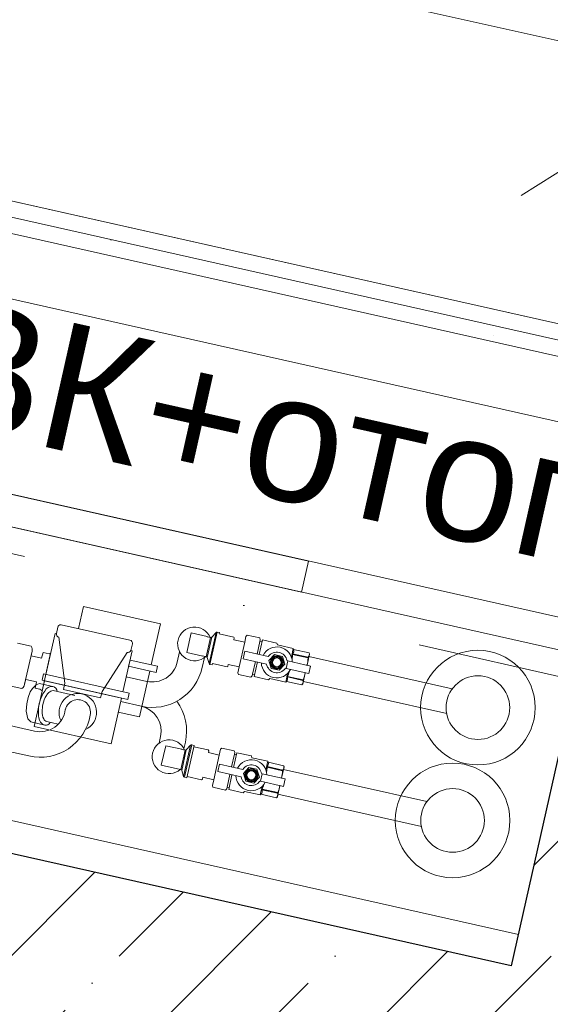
# Model space of a CAD drawing. Header units: millimetres. Extents: x -7145539 to 8272368, y 6117771 to 6337028.
# Tile 163 of 213: x -6862158 to -6861741, y 6141028 to 6141801. Entities that reach past the tile are written whole.
import ezdxf
from ezdxf.enums import TextEntityAlignment as Align

# ---------------------------------------------------------------- set-up
doc = ezdxf.new("R2010")
doc.units = ezdxf.units.MM
doc.header["$MEASUREMENT"] = 0
doc.linetypes.add('Штрихпунктирная', pattern=[670.277762, 352.777767, -176.388884, 0, -141.111112])
for name, color, linetype in [('S - МОП.АР', 7, 'Continuous'), ('АР-Стены_внутренние_пилоны.АР', 7, 'Continuous'), ('АР-Стены_Перегородки_шахты_.АР', 7, 'Continuous'), ('АР-Чертеж-Оси_Осевые размеры.АР', 7, 'Continuous'), ('АР-Чертеж-Размеры.АР', 7, 'Continuous')]:
    doc.layers.add(name, color=color, linetype=linetype)
for name, color, linetype, lineweight in [('АР-Стены_внутренние_пилоны.АР_Ном._пера__1', 7, 'Continuous', 15), ('АР-Стены_Перегородки_шахты_.АР_Ном._пера__1', 7, 'Continuous', 15), ('АР-Чертеж-Оси_Осевые размеры.АР_Ном._пера__120', 7, 'Continuous', 0), ('АР-Чертеж-Размеры.АР_Ном._пера__1', 7, 'Continuous', 0), ('ИОС-Шахты и отверстия.АР_Ном._пера__1', 7, 'Continuous', 0)]:
    doc.layers.add(name, color=color, linetype=linetype, lineweight=lineweight)
doc.styles.add('РЎР“Р•РќР•Р\xa0Р\x98Р\xa0_РЎРўР\x98Р›Р¬_2', font='GOTHIC.TTF')
doc.styles.add('РЎР“Р•РќР•Р\xa0Р\x98Р\xa0_РЎРўР\x98Р›Р¬_6', font='GOST_Common.ttf')
doc.styles.add('РЎР“Р•РќР•Р\xa0Р\x98Р\xa0_РЎРўР\x98Р›Р¬_8', font='arial.ttf')
doc.dimstyles.new('СГЕНЕРИР_СТИЛЬ__5', dxfattribs={"dimtxt": 150, "dimasz": 237.5, "dimexe": 0.18, "dimexo": 0.0625, "dimgap": 0, "dimtad": 1, "dimdec": 0, "dimzin": 0, "dimdsep": 46, "dimtxsty": 'РЎР“Р•РќР•Р\xa0Р\x98Р\xa0_РЎРўР\x98Р›Р¬_6', "dimblk": 'ARROWHEAD_6', "dimblk1": 'ARROWHEAD_6', "dimblk2": 'ARROWHEAD_6', "dimcen": 0.09, "dimse1": 1, "dimse2": 1, "dimclrd": 7, "dimclre": 7, "dimclrt": 7, "dimazin": 0, "dimtfac": 1, "dimtdec": 4, "dimtmove": 0, "dimatfit": 3, "dimfxl": 1, "dimtolj": 1, "dimtzin": 0, "dimarcsym": 0})
pattern_1 = [(0, (-6256761.35, 6562677.795), (0, 75), [0, -75])]
pattern_2 = [(45, (-6256761.35, 6563027.8), (-111.369318, 111.369318), [0, -105, 0, -157.5]), (110, (-6256411.35, 6563027.8), (148.001588, 53.868173), [0, -77, 0, -133])]
pattern_3 = [(45, (-6256761.35, 6562677.8), (-84.852814, 84.852814), []), (45, (-6256803.77, 6562720.22), (-84.852814, 84.852814), [90, -30, 0, -30])]

# ---------------------------------------------------------------- blocks, each defined once
blk = doc.blocks.new('Стена_254_1', base_point=(-6864268.68, 6142079.75))
at = {"layer": 'АР-Стены_Перегородки_шахты_.АР', "linetype": 'Continuous', "lineweight": 0, "true_color": 0x000000}
h = blk.add_hatch(dxfattribs=at)
h.set_pattern_fill('ШТУКАТУРКА__ГИПС_03_0001', color=18, style=0, pattern_type=2)
h.set_pattern_definition(pattern_1)
h.paths.add_polyline_path([(-6864162.9, 6142094.43), (-6861665.11, 6141533.45), (-6861662.37, 6141545.64), (-6864160.16, 6142106.62)])
h = blk.add_hatch(dxfattribs=at)
h.set_pattern_fill('ШТУКАТУРКА__ГИПС_03_0001', color=18, style=0, pattern_type=2)
h.set_pattern_definition(pattern_1)
h.paths.add_polyline_path([(-6864165.64, 6142082.23), (-6861667.85, 6141521.25), (-6861665.11, 6141533.45), (-6864162.9, 6142094.43)])
at = {"layer": 'АР-Стены_Перегородки_шахты_.АР_Ном._пера__1', "color": 7, "linetype": 'Continuous', "lineweight": 0}
for p, q in [((-6861665.11, 6141533.45), (-6864162.9, 6142094.43)), ((-6861667.85, 6141521.25), (-6864165.64, 6142082.23))]:
    blk.add_line(p, q, dxfattribs=at)
at = {"layer": 'АР-Стены_Перегородки_шахты_.АР_Ном._пера__1', "color": 7, "linetype": 'Continuous', "lineweight": 0, "flags": 128}
for points in [[(-6861662.37, 6141545.64), (-6864160.16, 6142106.62)], [(-6864176.59, 6142033.44), (-6861678.81, 6141472.47)]]:
    blk.add_lwpolyline(points, dxfattribs=at)
blk = doc.blocks.new('Стена_255_1', base_point=(-6861696.29, 6140938.29))
at = {"layer": 'АР-Стены_внутренние_пилоны.АР', "linetype": 'Continuous', "lineweight": 0, "true_color": 0x000000}
h = blk.add_hatch(dxfattribs=at)
h.set_pattern_fill('ЖЕЛЕЗОБЕТОН__PROJECT__0001', color=18, style=0, pattern_type=2)
h.set_pattern_definition(pattern_3)
h.paths.add_polyline_path([(-6861710.59, 6141330.98), (-6861771.95, 6141057.77), (-6861576.81, 6141013.94), (-6861515.45, 6141287.15)])
h = blk.add_hatch(dxfattribs=at)
h.set_pattern_fill('ШТУКАТУРКА__ГИПС_01_0001', color=18, style=0, pattern_type=2)
h.set_pattern_definition(pattern_2)
h.paths.add_polyline_path([(-6861519.83, 6141267.64), (-6861616.65, 6140836.54), (-6861601.12, 6140814.42), (-6861500.32, 6141263.26)])
h = blk.add_hatch(dxfattribs=at)
h.set_pattern_fill('ШТУКАТУРКА__ГИПС_01_0001', color=18, style=0, pattern_type=2)
h.set_pattern_definition(pattern_2)
h.paths.add_polyline_path([(-6861616.65, 6140836.54), (-6861620.63, 6140818.8), (-6861601.12, 6140814.42)])
at = {"layer": 'АР-Стены_внутренние_пилоны.АР_Ном._пера__1', "color": 7, "linetype": 'Continuous', "lineweight": 30}
for p, q in [((-6861515.45, 6141287.15), (-6861519.83, 6141267.64)), ((-6861576.81, 6141013.94), (-6861519.83, 6141267.64)), ((-6861616.65, 6140836.54), (-6861576.81, 6141013.94)), ((-6861616.65, 6140836.54), (-6861620.63, 6140818.8))]:
    blk.add_line(p, q, dxfattribs=at)
at = {"layer": 'АР-Стены_внутренние_пилоны.АР_Ном._пера__1', "color": 7, "linetype": 'Continuous', "lineweight": 30, "flags": 128}
blk.add_lwpolyline([(-6861710.59, 6141330.98), (-6861771.95, 6141057.77)], dxfattribs=at)
at = {"layer": 'АР-Стены_внутренние_пилоны.АР_Ном._пера__1', "color": 7, "linetype": 'Continuous', "lineweight": 0, "flags": 128}
for points in [[(-6861601.12, 6140814.42), (-6861500.32, 6141263.26)], [(-6861601.12, 6140814.42), (-6861620.63, 6140818.8)]]:
    blk.add_lwpolyline(points, dxfattribs=at)
blk = doc.blocks.new('*D1214', base_point=(-6256761.35, 6562677.79))
at = {"layer": 'АР-Чертеж-Размеры.АР_Ном._пера__1', "color": 7, "linetype": 'Continuous', "lineweight": 0, "transparency": 16777216}
for p, q in [((-6862544.76, 6141837.97), (-6862246.05, 6142027.11)), ((-6861563.49, 6141985.91), (-6861666.21, 6141528.56)), ((-6861614.85, 6141757.24), (-6862395.41, 6141932.54)), ((-6861764.21, 6141662.67), (-6861465.5, 6141851.81)), ((-6861431.91, 6141716.15), (-6861614.85, 6141757.24))]:
    blk.add_line(p, q, dxfattribs=at)
at = {"layer": 'АР-Чертеж-Размеры.АР_Ном._пера__1', "color": 7, "lineweight": 0, "transparency": 16777216, "insert": (-6862153.77, 6141909.02), "char_height": 150, "attachment_point": 7, "rotation": 347.34172, "style": 'РЎР“Р•РќР•Р\xa0Р\x98Р\xa0_РЎРўР\x98Р›Р¬_6'}
blk.add_mtext('\\A1;{\\pql;\\fGOST Common|b0|i0|c204|p0;\\W1.000000;800}', dxfattribs=at)
blk = doc.blocks.new('ARROWHEAD_6')
at = {"color": 0, "linetype": 'Continuous', "lineweight": 0}
for p, q in [((-0.5, -0.5), (0.5, 0.5)), ((0, 0), (-1, 0))]:
    blk.add_line(p, q, dxfattribs=at)
blk = doc.blocks.new('*D1215', base_point=(-6256761.35, 6562677.79))
at = {"layer": 'АР-Чертеж-Размеры.АР_Ном._пера__1', "color": 7, "linetype": 'Continuous', "lineweight": 0, "transparency": 16777216}
for p, q in [((-6862490.4, 6142194.09), (-6862593.12, 6141736.74)), ((-6862541.76, 6141965.41), (-6863517.45, 6142184.55)), ((-6862344.05, 6142161.22), (-6862446.77, 6141703.87)), ((-6862691.11, 6141870.84), (-6862392.41, 6142059.98)), ((-6862544.76, 6141837.97), (-6862246.05, 6142027.11)), ((-6862395.41, 6141932.54), (-6862541.76, 6141965.41)), ((-6861614.85, 6141757.24), (-6862395.41, 6141932.54))]:
    blk.add_line(p, q, dxfattribs=at)
blk = doc.blocks.new('Стена_344_1', base_point=(-6864389.21, 6141543.12))
at = {"layer": 'АР-Стены_внутренние_пилоны.АР', "linetype": 'Continuous', "lineweight": 0, "true_color": 0x000000}
h = blk.add_hatch(dxfattribs=at)
h.set_pattern_fill('ЖЕЛЕЗОБЕТОН__PROJECT__0001', color=18, style=0, pattern_type=2)
h.set_pattern_definition(pattern_3)
h.paths.add_polyline_path([(-6864269.72, 6141618.77), (-6864313.55, 6141423.63), (-6861815.77, 6140862.63), (-6861771.95, 6141057.77)])
h = blk.add_hatch(dxfattribs=at)
h.set_pattern_fill('ЖЕЛЕЗОБЕТОН__PROJECT__0001', color=18, style=0, pattern_type=2)
h.set_pattern_definition(pattern_3)
h.paths.add_polyline_path([(-6861616.65, 6140836.54), (-6861771.95, 6141057.77), (-6861815.77, 6140862.63), (-6861620.63, 6140818.8)])
h = blk.add_hatch(dxfattribs=at)
h.set_pattern_fill('ЖЕЛЕЗОБЕТОН__PROJECT__0001', color=18, style=0, pattern_type=2)
h.set_pattern_definition(pattern_3)
h.paths.add_polyline_path([(-6861771.95, 6141057.77), (-6861616.65, 6140836.54), (-6861576.81, 6141013.94)])
at = {"layer": 'АР-Стены_внутренние_пилоны.АР_Ном._пера__1', "color": 7, "linetype": 'Continuous', "lineweight": 30, "flags": 128}
blk.add_lwpolyline([(-6861771.95, 6141057.77), (-6864269.72, 6141618.77)], dxfattribs=at)
blk = doc.blocks.new('Стандартный Маркер Сетки[215]_1', base_point=(-6905989.62, 6151224.55))
at = {"layer": 'АР-Чертеж-Оси_Осевые размеры.АР_Ном._пера__120', "color": 7, "linetype": 'Штрихпунктирная', "lineweight": 0}
blk.add_line((-6905013.92, 6151005.42), (-6826072.72, 6133275.64), dxfattribs=at)
at = {"layer": 'АР-Чертеж-Оси_Осевые размеры.АР_Ном._пера__120', "color": 7, "lineweight": 0, "style": 'РЎР“Р•РќР•Р\xa0Р\x98Р\xa0_РЎРўР\x98Р›Р¬_2'}
for tag, p in [('AC_MarkerText_1_0', (-6906407.54, 6151515.2)), ('AC_MarkerText_1_1', (-6824539.25, 6133128.02))]:
    blk.add_attdef(tag, text='', height=350, rotation=347.34172, dxfattribs=at).set_placement(p, align=Align.TOP_CENTER)
blk = doc.blocks.new('Стандартный Маркер Сетки[220]_1', base_point=(-6905989.62, 6151224.55))
at = {"layer": 'АР-Чертеж-Оси_Осевые размеры.АР_Ном._пера__120', "color": 7, "linetype": 'Штрихпунктирная', "lineweight": 0}
blk.add_line((-6905013.92, 6151005.42), (-6826072.72, 6133275.64), dxfattribs=at)
at = {"layer": 'АР-Чертеж-Оси_Осевые размеры.АР_Ном._пера__120', "color": 7, "lineweight": 0, "style": 'РЎР“Р•РќР•Р\xa0Р\x98Р\xa0_РЎРўР\x98Р›Р¬_2'}
for tag, p in [('AC_MarkerText_1_0', (-6906407.54, 6151515.2)), ('AC_MarkerText_1_1', (-6824539.25, 6133128.02))]:
    blk.add_attdef(tag, text='', height=350, rotation=347.34172, dxfattribs=at).set_placement(p, align=Align.TOP_CENTER)
blk = doc.blocks.new('Стандартный Маркер Сетки[224]_1', base_point=(-6905989.62, 6151224.55))
at = {"layer": 'АР-Чертеж-Оси_Осевые размеры.АР_Ном._пера__120', "color": 7, "linetype": 'Штрихпунктирная', "lineweight": 0}
blk.add_line((-6905013.92, 6151005.42), (-6826072.72, 6133275.64), dxfattribs=at)
at = {"layer": 'АР-Чертеж-Оси_Осевые размеры.АР_Ном._пера__120', "color": 7, "lineweight": 0, "style": 'РЎР“Р•РќР•Р\xa0Р\x98Р\xa0_РЎРўР\x98Р›Р¬_2'}
for tag, p in [('AC_MarkerText_1_0', (-6906407.54, 6151515.2)), ('AC_MarkerText_1_1', (-6824539.25, 6133128.02))]:
    blk.add_attdef(tag, text='', height=350, rotation=347.34172, dxfattribs=at).set_placement(p, align=Align.TOP_CENTER)
blk = doc.blocks.new('Стандартный Маркер Сетки[231]_1', base_point=(-6905989.62, 6151224.55))
at = {"layer": 'АР-Чертеж-Оси_Осевые размеры.АР_Ном._пера__120', "color": 7, "linetype": 'Штрихпунктирная', "lineweight": 0}
blk.add_line((-6905013.92, 6151005.42), (-6826072.72, 6133275.64), dxfattribs=at)
at = {"layer": 'АР-Чертеж-Оси_Осевые размеры.АР_Ном._пера__120', "color": 7, "lineweight": 0, "style": 'РЎР“Р•РќР•Р\xa0Р\x98Р\xa0_РЎРўР\x98Р›Р¬_2'}
for tag, p in [('AC_MarkerText_1_0', (-6906407.54, 6151515.2)), ('AC_MarkerText_1_1', (-6824539.25, 6133128.02))]:
    blk.add_attdef(tag, text='', height=350, rotation=347.34172, dxfattribs=at).set_placement(p, align=Align.TOP_CENTER)

msp = doc.modelspace()

# ---------------------------------------------------------------- linework, layer by layer
at = {"layer": 'S - МОП.АР', "color": 254, "linetype": 'Continuous', "lineweight": 0, "true_color": 0xdadada, "flags": 128}
msp.add_lwpolyline([(-6867553.67, 6145046.04), (-6867831.83, 6143807.56), (-6867534.24, 6143740.73), (-6867721.6, 6142906.51), (-6865613.84, 6142433.12), (-6864160.05, 6142106.6), (-6861662.28, 6141545.62), (-6861662.28, 6141545.61), (-6859476.69, 6141054.74), (-6859476.69, 6141054.75), (-6858901.39, 6140925.54), (-6858237.6, 6140776.46), (-6857895.76, 6142298.56), (-6859534.93, 6142666.72), (-6859534.8, 6142667.26), (-6861683.38, 6143149.8), (-6861683.51, 6143149.23), (-6863154.45, 6143479.6), (-6863154.45, 6143479.59), (-6865428.16, 6143990.25)], dxfattribs=at)
at = {"layer": 'ИОС-Шахты и отверстия.АР_Ном._пера__1', "color": 7, "linetype": 'Continuous', "lineweight": 0}
for p, q in [((-6861711.62, 6141326.39), (-6862492.17, 6141501.69)), ((-6861717.1, 6141301.99), (-6862497.65, 6141477.3)), ((-6861766.4, 6141082.46), (-6861711.62, 6141326.39)), ((-6862008.21, 6141315.72), (-6862011.6, 6141300.59)), ((-6862010.87, 6141299.91), (-6862007.25, 6141316.01)), ((-6862003.89, 6141319.66), (-6862009.39, 6141295.18)), ((-6862008.72, 6141294.56), (-6862003.02, 6141319.93)), ((-6861985.72, 6141292.55), (-6861981.37, 6141311.91)), ((-6861969.44, 6141312.57), (-6861971.67, 6141302.63)), ((-6861967.48, 6141313.75), (-6861970.06, 6141302.27)), ((-6861818.32, 6141275.37), (-6861930.89, 6141300.65)), ((-6861972.98, 6141296.78), (-6861975.22, 6141286.85)), ((-6861971.37, 6141296.42), (-6861973.95, 6141284.94)), ((-6862139.49, 6141287), (-6862140.58, 6141282.14)), ((-6862072.17, 6141271.88), (-6862139.49, 6141287)), ((-6862140.58, 6141282.14), (-6862073.26, 6141267.02)), ((-6861822.71, 6141255.85), (-6861935.27, 6141281.14)), ((-6862131.84, 6141274.02), (-6862114.7, 6141270.17)), ((-6862073.26, 6141267.02), (-6862072.17, 6141271.88)), ((-6862546.96, 6141257.77), (-6861766.4, 6141082.46)), ((-6862200.48, 6141254.26), (-6862146.49, 6141242.13)), ((-6862138.47, 6141246.86), (-6862149.35, 6141249.3)), ((-6862127.86, 6141247.57), (-6862136.84, 6141249.57)), ((-6862204.86, 6141234.75), (-6862150.88, 6141222.63)), ((-6862023.87, 6141231.06), (-6862029.37, 6141206.58)), ((-6862028.7, 6141205.96), (-6862023, 6141231.33)), ((-6862021.08, 6141230.9), (-6862026.77, 6141205.53)), ((-6862028.19, 6141227.12), (-6862031.59, 6141211.99)), ((-6862030.85, 6141211.31), (-6862027.23, 6141227.41)), ((-6862005.7, 6141203.94), (-6862001.36, 6141223.31)), ((-6861989.42, 6141223.97), (-6861991.65, 6141214.03)), ((-6861987.46, 6141225.15), (-6861990.04, 6141213.67)), ((-6861992.97, 6141208.18), (-6861995.2, 6141198.24)), ((-6861991.35, 6141207.82), (-6861993.93, 6141196.34)), ((-6861838.23, 6141186.76), (-6861950.87, 6141212.05)), ((-6861842.61, 6141167.24), (-6861955.25, 6141192.54))]:
    msp.add_line(p, q, dxfattribs=at)
for points in [[(-6861936.63, 6141351.3), (-6862278.12, 6141427.99), (-6862272.64, 6141452.39), (-6861931.15, 6141375.69)], [(-6861949.85, 6141294.66), (-6861954.2, 6141289.93), (-6861960.48, 6141291.34), (-6861962.39, 6141297.48), (-6861958.04, 6141302.2), (-6861951.76, 6141300.79)], [(-6862072.53, 6141293.06), (-6862050.94, 6141288.21), (-6862049.85, 6141293.07), (-6862071.44, 6141297.92)], [(-6862146.69, 6141245.63), (-6862086.24, 6141232.05), (-6862078.13, 6141268.12), (-6862138.59, 6141281.7)], [(-6861969.83, 6141206.06), (-6861974.19, 6141201.33), (-6861980.46, 6141202.74), (-6861982.37, 6141208.87), (-6861978.02, 6141213.6), (-6861971.75, 6141212.19)]]:
    msp.add_lwpolyline(points, close=True, dxfattribs=at)
for points in [[(-6862054.73, 6141294.17), (-6862047.5, 6141326.32), (-6862108, 6141339.91), (-6862111.87, 6141322.6)], [(-6862137.54, 6141286.56), (-6862130.32, 6141318.72), (-6862129.32, 6141318.46)], [(-6861981.37, 6141311.91), (-6861980.36, 6141316.43), (-6861979.41, 6141317.46), (-6861969.56, 6141315.25), (-6861969.14, 6141313.91), (-6861969.44, 6141312.57), (-6861967.83, 6141312.21), (-6861967.48, 6141313.75), (-6861956.12, 6141311.2), (-6861955.71, 6141309.88), (-6861954.43, 6141309.59), (-6861954.43, 6141309.6), (-6861943.2, 6141307.07), (-6861942.95, 6141306.27), (-6861930.73, 6141303.52), (-6861930.45, 6141302.62), (-6861932.42, 6141293.82), (-6861929.63, 6141293.19), (-6861930.95, 6141287.34), (-6861933.74, 6141287.97), (-6861935.71, 6141279.17), (-6861936.36, 6141278.47), (-6861948.58, 6141281.21), (-6861949.15, 6141280.6), (-6861961.66, 6141283.41), (-6861962.59, 6141282.39), (-6861973.95, 6141284.94), (-6861973.6, 6141286.48), (-6861975.22, 6141286.85), (-6861975.52, 6141285.5), (-6861976.47, 6141284.47), (-6861986.32, 6141286.68), (-6861986.74, 6141288.02), (-6861985.72, 6141292.55)], [(-6862154.2, 6141278.97), (-6862148.4, 6141304.8)], [(-6862077.04, 6141272.98), (-6862069.82, 6141305.13), (-6862070.84, 6141305.32)], [(-6861964.13, 6141294.79), (-6861982.61, 6141298.94), (-6861981.3, 6141304.8), (-6861962.82, 6141300.65)], [(-6861943.2, 6141307.07), (-6861944.72, 6141300.3)], [(-6861931.5, 6141300.11), (-6861943.72, 6141302.85), (-6861943.83, 6141302.34)], [(-6861931.61, 6141299.6), (-6861943.83, 6141302.34)], [(-6861930.95, 6141287.34), (-6861948.86, 6141291.36), (-6861947.55, 6141297.22), (-6861929.63, 6141293.19)], [(-6862080.63, 6141257.03), (-6862063.91, 6141253.27), (-6862055.82, 6141289.31)], [(-6861949.15, 6141280.6), (-6861947.63, 6141287.36)], [(-6861935.59, 6141281.89), (-6861947.81, 6141284.63), (-6861947.7, 6141285.14)], [(-6861935.48, 6141282.4), (-6861947.7, 6141285.14)], [(-6862149.35, 6141249.3), (-6862151.71, 6141251.76), (-6862152.96, 6141257.87), (-6862152.5, 6141263.46), (-6862151.36, 6141268.56), (-6862149.78, 6141273.04), (-6862148.1, 6141275.61), (-6862145.26, 6141278.47), (-6862142.64, 6141279.57), (-6862130.91, 6141276.93)], [(-6862001.36, 6141223.31), (-6862000.34, 6141227.83), (-6861999.39, 6141228.86), (-6861989.54, 6141226.65), (-6861989.12, 6141225.31), (-6861989.42, 6141223.97), (-6861987.81, 6141223.61), (-6861987.46, 6141225.15), (-6861976.11, 6141222.6), (-6861975.69, 6141221.28), (-6861974.41, 6141220.99), (-6861963.18, 6141218.47), (-6861962.93, 6141217.67), (-6861950.71, 6141214.92), (-6861950.43, 6141214.02), (-6861952.41, 6141205.22), (-6861949.61, 6141204.59), (-6861950.93, 6141198.74), (-6861953.72, 6141199.36), (-6861955.7, 6141190.57), (-6861956.34, 6141189.87), (-6861968.56, 6141192.61), (-6861969.13, 6141192), (-6861981.64, 6141194.8), (-6861982.58, 6141193.79), (-6861993.93, 6141196.34), (-6861993.59, 6141197.88), (-6861995.2, 6141198.24), (-6861995.5, 6141196.9), (-6861996.45, 6141195.87), (-6862006.3, 6141198.08), (-6862006.72, 6141199.42), (-6862005.7, 6141203.94)], [(-6861984.11, 6141206.19), (-6862002.59, 6141210.34), (-6862001.28, 6141216.19), (-6861982.8, 6141212.04)], [(-6861963.18, 6141218.47), (-6861964.7, 6141211.7)], [(-6861950.93, 6141198.74), (-6861968.85, 6141202.76), (-6861967.53, 6141208.62), (-6861949.61, 6141204.59)], [(-6861951.48, 6141211.51), (-6861963.7, 6141214.25), (-6861963.82, 6141213.74)], [(-6861951.6, 6141210.99), (-6861963.82, 6141213.74)], [(-6861969.13, 6141192), (-6861967.61, 6141198.76)], [(-6861955.57, 6141193.28), (-6861967.79, 6141196.03), (-6861967.68, 6141196.54)], [(-6861955.46, 6141193.8), (-6861967.68, 6141196.54)]]:
    msp.add_lwpolyline(points, dxfattribs=at)
for points in [[(-6862123.71, 6141274.94), (-6862094.51, 6141268.38), (-6862093.42, 6141273.26), (-6862073.71, 6141303.8, 0.368919), (-6862070.84, 6141305.32), (-6862069.62, 6141310.57, 0.414214), (-6862071.52, 6141313.56), (-6862125.57, 6141325.67, 0.368919), (-6862128.17, 6141323.72), (-6862129.26, 6141318.84, 0.414214), (-6862127.37, 6141315.86), (-6862122.62, 6141279.81)], [(-6861985.72, 6141292.55), (-6861994.28, 6141294.47), (-6861994.62, 6141292.96), (-6861995.25, 6141292.56), (-6862006.57, 6141295.11), (-6862006.79, 6141294.13), (-6862008.72, 6141294.56, -0.267016), (-6862009.39, 6141295.18), (-6862010.87, 6141299.91, 0.26843), (-6862011.6, 6141300.59), (-6862014.19, 6141301.17), (-6862014.22, 6141301.03), (-6862026.9, 6141303.87), (-6862023.44, 6141319.29), (-6862010.76, 6141316.44), (-6862010.79, 6141316.29), (-6862008.21, 6141315.72, 0.274926), (-6862007.25, 6141316.01), (-6862003.89, 6141319.66, -0.267949), (-6862003.02, 6141319.93), (-6862001.09, 6141319.5), (-6862001.31, 6141318.52), (-6861989.99, 6141315.98), (-6861989.59, 6141315.35), (-6861989.93, 6141313.83), (-6861981.37, 6141311.91)], [(-6862005.7, 6141203.94), (-6862014.26, 6141205.87), (-6862014.6, 6141204.36), (-6862015.23, 6141203.96), (-6862026.55, 6141206.5), (-6862026.77, 6141205.53), (-6862028.7, 6141205.96, -0.267016), (-6862029.37, 6141206.58), (-6862030.85, 6141211.31, 0.26843), (-6862031.59, 6141211.99), (-6862034.17, 6141212.57), (-6862034.2, 6141212.42), (-6862046.89, 6141215.27), (-6862043.42, 6141230.69), (-6862030.74, 6141227.84), (-6862030.77, 6141227.69), (-6862028.19, 6141227.12, 0.274926), (-6862027.23, 6141227.41), (-6862023.87, 6141231.06, -0.267949), (-6862023, 6141231.33), (-6862021.08, 6141230.9), (-6862021.3, 6141229.92), (-6862009.97, 6141227.38), (-6862009.57, 6141226.74), (-6862009.91, 6141225.23), (-6862001.36, 6141223.31)]]:
    msp.add_lwpolyline(points, format="xyb", close=True, dxfattribs=at)
for points in [[(-6862167.19, 6141278.04), (-6862156.48, 6141275.63, 0.222648), (-6862153.95, 6141280.07), (-6862153.36, 6141282.71), (-6862144.83, 6141280.74), (-6862145.92, 6141275.89), (-6862142.2, 6141275.05), (-6862140.74, 6141273.97), (-6862140.35, 6141273.89), (-6862133.78, 6141303.27), (-6862135.07, 6141302.92), (-6862139.62, 6141303.94), (-6862140.92, 6141299.48), (-6862149.17, 6141301.34), (-6862148.4, 6141304.8, 0.1886), (-6862149.04, 6141308.79), (-6862159.74, 6141311.2, 0.1886)], [(-6862032.49, 6141304.45), (-6862034.32, 6141296.34, -0.414214), (-6862058.21, 6141281.21), (-6862074.38, 6141284.84)], [(-6861943.83, 6141302.34, -0.049494), (-6861944.2, 6141298.5)], [(-6861943.72, 6141302.85, 0.267236), (-6861942.95, 6141306.27), (-6861943.2, 6141307.07)], [(-6861930.73, 6141303.52, -0.267304), (-6861931.5, 6141300.11), (-6861931.61, 6141299.6, -0.075295), (-6861932.48, 6141293.83)], [(-6862062.59, 6141261.69, 0.414214), (-6862014.8, 6141291.96), (-6862013.02, 6141299.89)], [(-6861947.81, 6141284.63, -0.267236), (-6861948.58, 6141281.21), (-6861949.15, 6141280.6)], [(-6861947.7, 6141285.14, 0.049494), (-6861946.39, 6141288.78)], [(-6861936.36, 6141278.47, 0.267304), (-6861935.59, 6141281.89), (-6861935.48, 6141282.4, 0.075295), (-6861933.8, 6141287.98)], [(-6862134.09, 6141248.95, -0.34341), (-6862138.47, 6141246.86, -0.314934), (-6862143.03, 6141252.65, -0.105408), (-6862142.69, 6141263.69, -0.106561), (-6862138.42, 6141273.62, -0.321167), (-6862132.03, 6141277.18, -0.287384), (-6862128.61, 6141273.34)], [(-6862048.62, 6141232.63), (-6862047.47, 6141237.78, 0.413714), (-6862062.59, 6141261.69), (-6862078.76, 6141265.33)], [(-6862029.11, 6141228.25), (-6862027.95, 6141233.4, 0.215316), (-6862034.6, 6141265.65)], [(-6861963.7, 6141214.25, 0.267236), (-6861962.93, 6141217.67), (-6861963.18, 6141218.47)], [(-6861963.82, 6141213.74, -0.049494), (-6861964.19, 6141209.89)], [(-6861950.71, 6141214.92, -0.267304), (-6861951.48, 6141211.51), (-6861951.6, 6141210.99, -0.075295), (-6861952.47, 6141205.23)], [(-6861967.68, 6141196.54, 0.049494), (-6861966.37, 6141200.18)], [(-6861967.79, 6141196.03, -0.267236), (-6861968.56, 6141192.61), (-6861969.13, 6141192)], [(-6861956.34, 6141189.87, 0.267304), (-6861955.57, 6141193.28), (-6861955.46, 6141193.8, 0.075295), (-6861953.78, 6141199.38)]]:
    msp.add_lwpolyline(points, format="xyb", dxfattribs=at)
for centre, radius in [((-6861956.12, 6141296.07), 5.2), ((-6861956.12, 6141296.07), 4.7), ((-6861956.12, 6141296.07), 4), ((-6861798.16, 6141260.59), 45), ((-6861956.12, 6141296.07), 3.5), ((-6861798.16, 6141260.59), 25), ((-6861818.06, 6141171.98), 45), ((-6861976.1, 6141207.47), 5.2), ((-6861976.1, 6141207.47), 4.7), ((-6861976.1, 6141207.47), 4), ((-6861976.1, 6141207.47), 3.5), ((-6861818.06, 6141171.98), 25)]:
    msp.add_circle(centre, radius, dxfattribs=at)
for centre, radius, start, end in [((-6862020.78, 6141310.6), 13.26, 23.11956, 311.56432), ((-6861956.12, 6141296.07), 12.16, 1.62379, 153.06009), ((-6861956.12, 6141296.07), 8.11, 9.05002, 145.63387), ((-6861956.12, 6141296.07), 12.16, 181.62379, 333.06009), ((-6861956.12, 6141296.07), 8.11, 189.05002, 325.63387), ((-6862117.73, 6141258.39), 22.6, 148.87437, 168.08832), ((-6862126.61, 6141263.72), 12.24, 134.49122, 148.75367), ((-6862131.67, 6141269.28), 4.74, 92.04652, 138.01359), ((-6862112.43, 6141256.9), 14.75, 293.64117, 206.53277), ((-6862115.79, 6141257.56), 24.67, 167.13822, 179.99674), ((-6862112.43, 6141256.9), 9.96, 347.32331, 167.34373), ((-6862141.97, 6141261.45), 39.83, 257.0673, 350.25715), ((-6862142.05, 6141261.56), 19.93, 257.13133, 352.91551), ((-6862127.73, 6141257.11), 12.74, 177.95751, 205.16748), ((-6862135.84, 6141253.16), 3.72, 203.187, 254.45938), ((-6862040.76, 6141221.99), 13.26, 23.11956, 311.56432), ((-6861976.1, 6141207.47), 12.16, 1.62379, 153.06009), ((-6861976.1, 6141207.47), 8.11, 9.05002, 145.63387), ((-6861976.1, 6141207.47), 12.16, 181.62379, 333.06009), ((-6861976.1, 6141207.47), 8.11, 189.05002, 325.63387)]:
    msp.add_arc(centre, radius, start, end, dxfattribs=at)

# ---------------------------------------------------------------- block references
at = {"layer": 'АР-Стены_внутренние_пилоны.АР', "color": 7, "lineweight": 0}
for name, p in [('Стена_344_1', (-6864389.21, 6141543.12)), ('Стена_255_1', (-6861696.29, 6140938.29))]:
    msp.add_blockref(name, p, dxfattribs=at)
at = {"layer": 'АР-Стены_Перегородки_шахты_.АР', "color": 7, "lineweight": 0}
msp.add_blockref('Стена_254_1', (-6864268.68, 6142079.75), dxfattribs=at)
at = {"layer": 'АР-Чертеж-Оси_Осевые размеры.АР', "color": 8, "linetype": 'Continuous', "lineweight": 15}
for name in ['Стандартный Маркер Сетки[215]_1', 'Стандартный Маркер Сетки[220]_1', 'Стандартный Маркер Сетки[224]_1', 'Стандартный Маркер Сетки[231]_1']:
    msp.add_blockref(name, (-6905989.62, 6151224.55), dxfattribs=at)

# ---------------------------------------------------------------- texts
at = {"layer": 'ИОС-Шахты и отверстия.АР_Ном._пера__1', "color": 7, "linetype": 'Continuous', "lineweight": 0, "insert": (-6862101.69, 6141492.94), "char_height": 100, "attachment_point": 5, "rotation": 347.34194, "style": 'РЎР“Р•РќР•Р\xa0Р\x98Р\xa0_РЎРўР\x98Р›Р¬_8'}
msp.add_mtext('\\A1;{\\pqc;\\fArial|b0|i0|c204|p0;\\W1.000000;шкаф ВК+отопл.}', dxfattribs=at)

# ---------------------------------------------------------------- dimensions: what is measured, and where the dimension line sits
at = {"layer": 'АР-Чертеж-Размеры.АР', "color": 7, "linetype": 'Continuous', "lineweight": 0}
for base, p1, p2, picture, middle in [((-6862541.76, 6141965.41), (-6862516.89, 6141391.65), (-6862663.24, 6141424.52), '*D1215', (-6862372.92, 6142250.34)), ((-6862395.41, 6141932.54), (-6861662.37, 6141545.64), (-6862516.89, 6141391.65), '*D1214', (-6861970.27, 6141944.68))]:
    dim = msp.add_linear_dim(base=base, p1=p1, p2=p2, angle=167.34172, dimstyle='СГЕНЕРИР_СТИЛЬ__5', dxfattribs=at)
    dim.commit()
    dim.dimension.update_dxf_attribs({"geometry": picture, "text_midpoint": middle, "dimtype": 160, "text_rotation": 347.34172})

doc.saveas('drawing.dxf')
